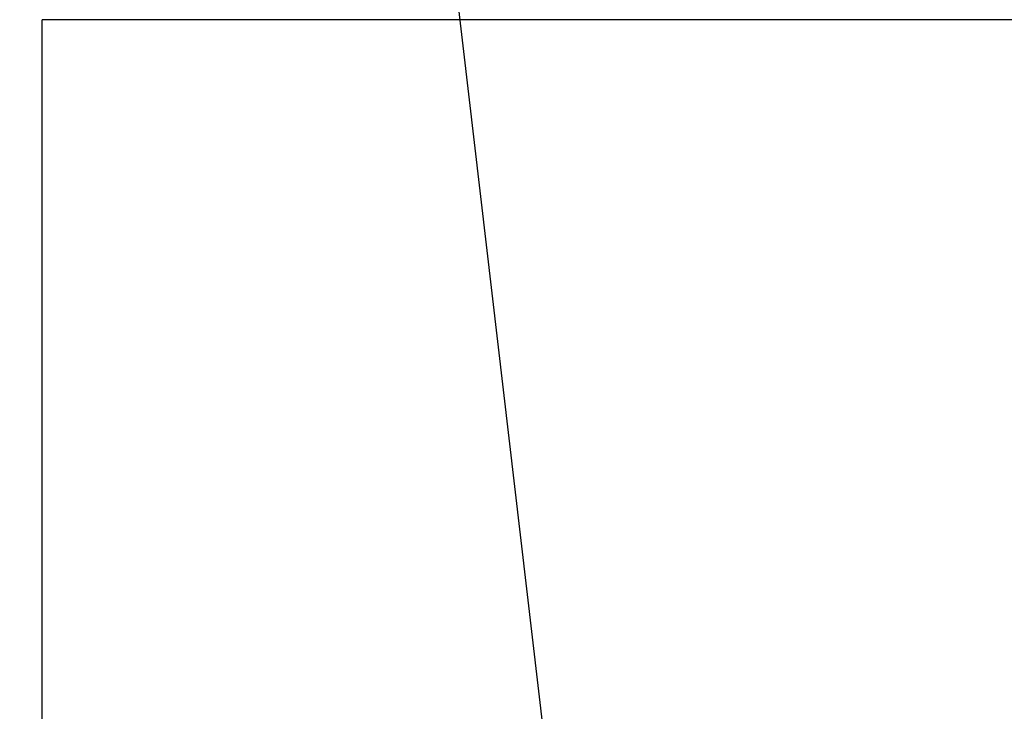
# Model space of a CAD drawing. Header units: inches. Extents: x -9715 to 27308, y -24775 to -3453.
# Tile 92 of 196: x 6609 to 6625, y -21008 to -20996. Entities that reach past the tile are written whole.
import ezdxf

# ---------------------------------------------------------------- set-up
doc = ezdxf.new("R2010")
doc.units = ezdxf.units.IN
doc.header["$MEASUREMENT"] = 0
doc.layers.add('S-ANNO-TEXT', color=2, linetype='Continuous')
doc.layers.add('S-WALL-CONC', color=2, linetype='Continuous')
doc.styles.add('DIM', font='ROMANS.shx', dxfattribs={"width": 0.8})
doc.dimstyles.new('DIM-16', dxfattribs={"dimscale": 0, "dimtxt": 6, "dimasz": 6, "dimexe": 3, "dimexo": 3, "dimgap": 3, "dimtad": 1, "dimdec": 1, "dimzin": 3, "dimdsep": 46, "dimlunit": 4, "dimtxsty": 'DIM', "dimcen": 0, "dimdle": 0.0625, "dimclrd": 256, "dimclre": 256, "dimclrt": 2, "dimazin": 0, "dimtfac": 1, "dimtdec": 1, "dimtmove": 1, "dimatfit": 0, "dimfxl": 0.0625, "dimfrac": 2, "dimtolj": 1, "dimtzin": 0, "dimarcsym": 0})

msp = doc.modelspace()

# ---------------------------------------------------------------- linework, layer by layer
at = {"layer": 'S-WALL-CONC'}
for p in [(6664.90735, -20996.27513, 41.66667), (6608.90735, -21101.53585, 41.66667)]:
    msp.add_line(p, (6608.90735, -20996.27513, 41.66667), dxfattribs=at)

# ---------------------------------------------------------------- leaders
at = {"layer": 'S-ANNO-TEXT'}
for points in [[(6608.90735, -21037.4344, 41.66667), (6594.67706, -20892.68991, 41.66667), (6599.06237, -20892.68991, 41.66667)], [(6622.83106, -21054.03697, 41.66667), (6610.96588, -20952.58529, 41.66667), (6615.35118, -20952.58529, 41.66667)]]:
    msp.add_leader(points, dimstyle='DIM-16', override={"dimscale": 1, "dimtxt": 8, "dimasz": 8, "dimgap": 1, "dimtad": 0, "dimdle": 1, "dimfrac": 1}, dxfattribs=at)

doc.saveas('drawing.dxf')
